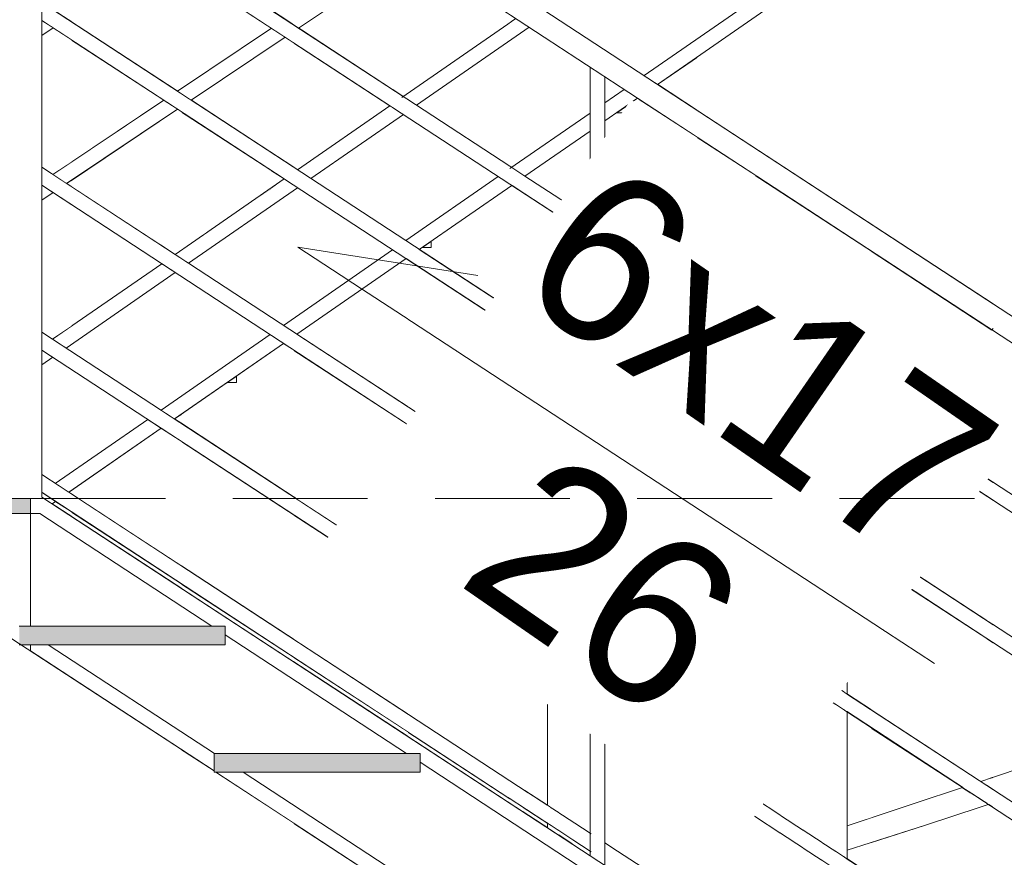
# Model space of a CAD drawing. Header units: centimetres. Extents: x 13236 to 130629, y -361 to 3059.
# Tile 57 of 71: x 76932 to 77063, y 860 to 972. Entities that reach past the tile are written whole.
import ezdxf

# ---------------------------------------------------------------- set-up
doc = ezdxf.new("R2010")
doc.units = ezdxf.units.CM
doc.header["$MEASUREMENT"] = 0
doc.linetypes.add('Przerywana gęsta', pattern=[13.5, 9, -4.5])
doc.linetypes.add('Wipeout_Contour', pattern=[100, 0, -100])
for name, color, linetype, lineweight in [('0_Nr_pióra__1', 7, 'Continuous', 13), ('0_Nr_pióra__103', 7, 'Continuous', 5), ('0_Nr_pióra__7', 7, 'Continuous', 20), ('inw_ściany zewnętrzne_Nr_pióra__61', 251, 'Continuous', 13)]:
    doc.layers.add(name, color=color, linetype=linetype, lineweight=lineweight)
doc.layers.add('inw_schody zewnętrzne', color=7, linetype='Continuous')
doc.styles.add('STYL_AUTOMATYCZNY_1', font='GOTHIC.TTF')

msp = doc.modelspace()

# ---------------------------------------------------------------- wipeouts: each hides what was drawn before it
at = {"linetype": 'Wipeout_Contour', "ltscale": 230976.498746}
msp.add_wipeout([(76985.74, 941.81), (76986.99, 941.81), (76986.99, 942.67)], dxfattribs=at)
at = {"linetype": 'Wipeout_Contour', "ltscale": 307869.877187}
msp.add_wipeout([(76968.64, 991.74), (76953.65, 1001.54), (76953.65, 981.32), (76968.64, 971.52)], dxfattribs=at).dxf.layer = 'inw_schody zewnętrzne'
at = {"linetype": 'Wipeout_Contour', "ltscale": 307771.898022}
msp.add_wipeout([(76938.96, 969.54), (76934.99, 972.13), (76934.99, 952.52), (76938.96, 949.93)], dxfattribs=at).dxf.layer = 'inw_schody zewnętrzne'
at = {"linetype": 'Wipeout_Contour', "ltscale": 539056.313173}
msp.add_wipeout([(76996.08, 934.58), (77009.93, 925.52), (77009.93, 942.13), (77008.42, 943.12), (76997.68, 935.68), (76997.68, 934.82), (76996.43, 934.82)], dxfattribs=at).dxf.layer = 'inw_schody zewnętrzne'
at = {"linetype": 'Wipeout_Contour', "ltscale": 231117.871714}
msp.add_wipeout([(77030.24, 922.31), (77040.25, 922.31), (77030.24, 928.85)], dxfattribs=at).dxf.layer = 'inw_schody zewnętrzne'
at = {"linetype": 'Wipeout_Contour', "ltscale": 230875.967676}
msp.add_wipeout([(76953.65, 919.59), (76952.7, 918.94), (76953.65, 918.32)], dxfattribs=at).dxf.layer = 'inw_schody zewnętrzne'
at = {"linetype": 'Wipeout_Contour', "ltscale": 384673.399628}
msp.add_wipeout([(76924.62, 908.31), (76933.49, 908.31), (76931.99, 908.76), (76931.99, 910.31), (76924.62, 910.31)], dxfattribs=at).dxf.layer = 'inw_schody zewnętrzne'
at = {"linetype": 'Wipeout_Contour', "ltscale": 230832.120683}
msp.add_wipeout([(76938.59, 909.17), (76938.96, 908.93), (76938.96, 909.42)], dxfattribs=at).dxf.layer = 'inw_schody zewnętrzne'
at = {"linetype": 'Wipeout_Contour', "ltscale": 385334.112521}
msp.add_wipeout([(77061.66, 908.31), (77061.11, 908.31), (77061.11, 892.05), (77061.99, 891.48), (77061.99, 908.09)], dxfattribs=at).dxf.layer = 'inw_schody zewnętrzne'
at = {"linetype": 'Wipeout_Contour', "ltscale": 307772.304137}
msp.add_wipeout([(76936.36, 907.62), (76938.96, 905.93), (76938.96, 906.54), (76936.82, 907.94)], dxfattribs=at).dxf.layer = 'inw_schody zewnętrzne'
at = {"linetype": 'Wipeout_Contour', "ltscale": 307865.247409}
msp.add_wipeout([(76953.65, 896.32), (76968.64, 886.52), (76968.64, 887.13), (76953.65, 896.93)], dxfattribs=at).dxf.layer = 'inw_schody zewnętrzne'
at = {"linetype": 'Wipeout_Contour', "ltscale": 308266.278163}
msp.add_wipeout([(77061.11, 870.05), (77061.99, 869.48), (77061.99, 889.09), (77061.11, 889.67)], dxfattribs=at).dxf.layer = 'inw_schody zewnętrzne'
at = {"linetype": 'Wipeout_Contour', "ltscale": 538752.525074}
msp.add_wipeout([(76957.99, 871.98), (76953.65, 874.81), (76953.65, 806.31), (76968.64, 806.31), (76968.64, 865.01), (76958.25, 871.81), (76957.99, 871.81)], dxfattribs=at).dxf.layer = 'inw_schody zewnętrzne'
at = {"linetype": 'Wipeout_Contour', "ltscale": 308265.286362}
msp.add_wipeout([(77061.99, 867.09), (77061.11, 867.67), (77061.11, 848.05), (77061.99, 847.48)], dxfattribs=at).dxf.layer = 'inw_schody zewnętrzne'

# ---------------------------------------------------------------- next in the draw order: wipeouts: each hides what was drawn before it
at = {"linetype": 'Wipeout_Contour', "ltscale": 307772.93243}
msp.add_wipeout([(76934.99, 991.13), (76934.99, 974.52), (76938.96, 971.93), (76938.96, 988.54)], dxfattribs=at).dxf.layer = 'inw_schody zewnętrzne'
at = {"linetype": 'Wipeout_Contour', "ltscale": 307868.820889}
msp.add_wipeout([(76953.65, 962.32), (76968.64, 952.52), (76968.64, 969.13), (76953.65, 978.93)], dxfattribs=at).dxf.layer = 'inw_schody zewnętrzne'
at = {"linetype": 'Wipeout_Contour', "ltscale": 539120.748602}
msp.add_wipeout([(77011.74, 959.81), (76999.5, 951.34), (77014.73, 941.38), (77014.73, 961.6), (77014.53, 961.74), (77012.99, 960.67), (77012.99, 959.81)], dxfattribs=at).dxf.layer = 'inw_schody zewnętrzne'
at = {"linetype": 'Wipeout_Contour', "ltscale": 308174.706818}
msp.add_wipeout([(77045.73, 941.33), (77030.24, 951.46), (77030.24, 931.24), (77045.73, 921.11)], dxfattribs=at).dxf.layer = 'inw_schody zewnętrzne'
at = {"linetype": 'Wipeout_Contour', "ltscale": 384713.036855}
msp.add_wipeout([(76934.99, 930.52), (76936.44, 929.57), (76938.96, 931.31), (76938.96, 947.54), (76934.99, 950.13)], dxfattribs=at).dxf.layer = 'inw_schody zewnętrzne'
at = {"linetype": 'Wipeout_Contour', "ltscale": 384836.070123}
msp.add_wipeout([(76953.65, 899.32), (76968.64, 889.52), (76968.64, 906.13), (76965.31, 908.31), (76953.65, 908.31)], dxfattribs=at).dxf.layer = 'inw_schody zewnętrzne'
at = {"linetype": 'Wipeout_Contour', "ltscale": 308234.009372}
msp.add_wipeout([(77045.73, 899.72), (77045.73, 880.11), (77061.11, 870.05), (77061.11, 889.67)], dxfattribs=at).dxf.layer = 'inw_schody zewnętrzne'
at = {"linetype": 'Wipeout_Contour', "ltscale": 307925.203162}
msp.add_wipeout([(76983.86, 877.18), (76968.64, 887.13), (76968.64, 886.52), (76983.86, 876.57)], dxfattribs=at).dxf.layer = 'inw_schody zewnętrzne'
at = {"linetype": 'Wipeout_Contour', "ltscale": 307923.050902}
msp.add_wipeout([(76968.64, 806.31), (76983.86, 806.31), (76983.86, 855.06), (76968.64, 865.01)], dxfattribs=at).dxf.layer = 'inw_schody zewnętrzne'

# ---------------------------------------------------------------- next in the draw order: wipeouts: each hides what was drawn before it
at = {"linetype": 'Wipeout_Contour', "ltscale": 231055.159635}
msp.add_wipeout([(77011.74, 959.81), (77012.99, 959.81), (77012.99, 960.67)], dxfattribs=at)
at = {"linetype": 'Wipeout_Contour', "ltscale": 307809.950945}
msp.add_wipeout([(76953.65, 978.93), (76938.96, 988.54), (76938.96, 971.93), (76953.65, 962.32)], dxfattribs=at).dxf.layer = 'inw_schody zewnętrzne'
at = {"linetype": 'Wipeout_Contour', "ltscale": 307912.708707}
msp.add_wipeout([(76981.47, 960.74), (76968.64, 969.13), (76968.64, 952.52), (76969.13, 952.2)], dxfattribs=at).dxf.layer = 'inw_schody zewnętrzne'
at = {"linetype": 'Wipeout_Contour', "ltscale": 230892.775885}
msp.add_wipeout([(76953.65, 941.49), (76967.35, 950.97), (76953.65, 959.93)], dxfattribs=at).dxf.layer = 'inw_schody zewnętrzne'
at = {"linetype": 'Wipeout_Contour', "ltscale": 308127.760626}
msp.add_wipeout([(77022.49, 933.92), (77022.49, 922.31), (77030.24, 922.31), (77030.24, 928.85)], dxfattribs=at).dxf.layer = 'inw_schody zewnętrzne'
at = {"linetype": 'Wipeout_Contour', "ltscale": 308234.840743}
msp.add_wipeout([(77045.73, 902.11), (77061.11, 892.05), (77061.11, 908.31), (77045.73, 908.31)], dxfattribs=at).dxf.layer = 'inw_schody zewnętrzne'
at = {"linetype": 'Wipeout_Contour', "ltscale": 307806.339452}
msp.add_wipeout([(76938.96, 906.54), (76938.96, 905.93), (76953.65, 896.32), (76953.65, 896.93)], dxfattribs=at).dxf.layer = 'inw_schody zewnętrzne'
at = {"linetype": 'Wipeout_Contour', "ltscale": 307925.712124}
msp.add_wipeout([(76968.64, 889.52), (76983.86, 879.57), (76983.86, 896.18), (76968.64, 906.13)], dxfattribs=at).dxf.layer = 'inw_schody zewnętrzne'
at = {"linetype": 'Wipeout_Contour', "ltscale": 307985.950208}
msp.add_wipeout([(76983.86, 876.57), (76999.24, 866.51), (76999.24, 867.12), (76983.86, 877.18)], dxfattribs=at).dxf.layer = 'inw_schody zewnętrzne'
at = {"linetype": 'Wipeout_Contour', "ltscale": 308233.011397}
msp.add_wipeout([(77045.73, 877.72), (77045.73, 858.11), (77061.11, 848.05), (77061.11, 867.67)], dxfattribs=at).dxf.layer = 'inw_schody zewnętrzne'

# ---------------------------------------------------------------- next in the draw order: wipeouts: each hides what was drawn before it
at = {"linetype": 'Wipeout_Contour', "ltscale": 384895.650947}
msp.add_wipeout([(76958.25, 871.81), (76983.99, 854.98), (76983.99, 857.31), (76984.04, 857.31), (76961.86, 871.81)], dxfattribs=at)
at = {"linetype": 'Wipeout_Contour', "ltscale": 384918.579642}
msp.add_wipeout([(76983.86, 981.79), (76968.64, 991.74), (76968.64, 971.52), (76983.24, 961.97), (76983.86, 962.4)], dxfattribs=at).dxf.layer = 'inw_schody zewnętrzne'
at = {"linetype": 'Wipeout_Contour', "ltscale": 384767.026445}
msp.add_wipeout([(76938.96, 969.54), (76938.96, 949.93), (76952.78, 940.89), (76953.65, 941.49), (76953.65, 959.93)], dxfattribs=at).dxf.layer = 'inw_schody zewnętrzne'
at = {"linetype": 'Wipeout_Contour', "ltscale": 308128.59564}
msp.add_wipeout([(77030.24, 951.46), (77022.49, 956.53), (77022.49, 936.31), (77030.24, 931.24)], dxfattribs=at).dxf.layer = 'inw_schody zewnętrzne'
at = {"linetype": 'Wipeout_Contour', "ltscale": 230862.686966}
msp.add_wipeout([(76939.9, 908.31), (76953.65, 899.32), (76953.65, 908.31)], dxfattribs=at).dxf.layer = 'inw_schody zewnętrzne'
at = {"linetype": 'Wipeout_Contour', "ltscale": 230952.145655}
msp.add_wipeout([(76968.96, 908.31), (76983.86, 898.57), (76983.86, 908.31)], dxfattribs=at).dxf.layer = 'inw_schody zewnętrzne'
at = {"linetype": 'Wipeout_Contour', "ltscale": 231200.441112}
msp.add_wipeout([(77061.66, 908.31), (77061.11, 908.67), (77061.11, 908.31)], dxfattribs=at).dxf.layer = 'inw_schody zewnętrzne'
at = {"linetype": 'Wipeout_Contour', "ltscale": 308197.038076}
msp.add_wipeout([(77042.49, 901.84), (77042.49, 882.23), (77045.73, 880.11), (77045.73, 899.72)], dxfattribs=at).dxf.layer = 'inw_schody zewnętrzne'
at = {"linetype": 'Wipeout_Contour', "ltscale": 308022.926165}
msp.add_wipeout([(77002.49, 865), (76999.24, 867.12), (76999.24, 866.51), (77002.49, 864.39)], dxfattribs=at).dxf.layer = 'inw_schody zewnętrzne'

# ---------------------------------------------------------------- next in the draw order: wipeouts: each hides what was drawn before it
at = {"linetype": 'Wipeout_Contour', "ltscale": 461707.021553}
msp.add_wipeout([(76933.49, 888), (76957.99, 871.98), (76957.99, 874.31), (76958.04, 874.31), (76935.86, 888.81), (76933.49, 888.81)], dxfattribs=at)
at = {"linetype": 'Wipeout_Contour', "ltscale": 308097.812986}
msp.add_wipeout([(77014.73, 941.38), (77022.49, 936.31), (77022.49, 956.53), (77014.73, 961.6)], dxfattribs=at).dxf.layer = 'inw_schody zewnętrzne'
at = {"linetype": 'Wipeout_Contour', "ltscale": 615737.470526}
msp.add_wipeout([(76959.74, 923.81), (76953.65, 919.59), (76953.65, 918.32), (76968.64, 908.52), (76968.64, 928.13), (76967.27, 929.02), (76960.99, 924.67), (76960.99, 923.81)], dxfattribs=at).dxf.layer = 'inw_schody zewnętrzne'
at = {"linetype": 'Wipeout_Contour', "ltscale": 308197.728234}
msp.add_wipeout([(77045.73, 908.31), (77042.49, 908.31), (77042.49, 904.23), (77045.73, 902.11)], dxfattribs=at).dxf.layer = 'inw_schody zewnętrzne'
at = {"linetype": 'Wipeout_Contour', "ltscale": 308196.033027}
msp.add_wipeout([(77045.73, 877.72), (77042.49, 879.84), (77042.49, 860.23), (77045.73, 858.11)], dxfattribs=at).dxf.layer = 'inw_schody zewnętrzne'

# ---------------------------------------------------------------- next in the draw order: wipeouts: each hides what was drawn before it
at = {"linetype": 'Wipeout_Contour', "ltscale": 230897.850035}
msp.add_wipeout([(76960.99, 924.67), (76959.74, 923.81), (76960.99, 923.81)], dxfattribs=at)
at = {"linetype": 'Wipeout_Contour', "ltscale": 384821.966798}
msp.add_wipeout([(76959.49, 888.81), (76935.86, 888.81), (76958.04, 874.31), (76983.7, 874.31), (76959.49, 890.14)], dxfattribs=at)
at = {"linetype": 'Wipeout_Contour', "ltscale": 231079.744631}
msp.add_wipeout([(77017.19, 963.58), (77022.49, 960.12), (77022.49, 967.25)], dxfattribs=at).dxf.layer = 'inw_schody zewnętrzne'
at = {"linetype": 'Wipeout_Contour', "ltscale": 385117.698355}
msp.add_wipeout([(77014.73, 922.38), (77014.84, 922.31), (77022.49, 922.31), (77022.49, 933.92), (77014.73, 938.99)], dxfattribs=at).dxf.layer = 'inw_schody zewnętrzne'
at = {"linetype": 'Wipeout_Contour', "ltscale": 384901.575848}
msp.add_wipeout([(76968.64, 908.52), (76968.96, 908.31), (76983.86, 908.31), (76983.86, 918.18), (76968.64, 928.13)], dxfattribs=at).dxf.layer = 'inw_schody zewnętrzne'
at = {"linetype": 'Wipeout_Contour', "ltscale": 308235.21238}
msp.add_wipeout([(77045.73, 918.72), (77045.73, 908.31), (77061.11, 908.31), (77061.11, 908.67)], dxfattribs=at).dxf.layer = 'inw_schody zewnętrzne'
at = {"linetype": 'Wipeout_Contour', "ltscale": 230889.273412}
msp.add_wipeout([(76953.65, 908.31), (76965.31, 908.31), (76953.65, 915.93)], dxfattribs=at).dxf.layer = 'inw_schody zewnętrzne'

# ---------------------------------------------------------------- next in the draw order: wipeouts: each hides what was drawn before it
at = {"linetype": 'Wipeout_Contour', "ltscale": 307942.011709}
msp.add_wipeout([(76983.62, 940.34), (76969.05, 930.25), (76983.86, 920.57), (76983.86, 940.18)], dxfattribs=at).dxf.layer = 'inw_schody zewnętrzne'
at = {"linetype": 'Wipeout_Contour', "ltscale": 308198.115207}
msp.add_wipeout([(77045.73, 918.72), (77042.49, 920.84), (77042.49, 908.31), (77045.73, 908.31)], dxfattribs=at).dxf.layer = 'inw_schody zewnętrzne'
at = {"linetype": 'Wipeout_Contour', "ltscale": 461708.54666}
msp.add_wipeout([(76938.96, 909.42), (76938.96, 908.93), (76939.9, 908.31), (76953.65, 908.31), (76953.65, 915.93), (76950.93, 917.71)], dxfattribs=at).dxf.layer = 'inw_schody zewnętrzne'
at = {"linetype": 'Wipeout_Contour', "ltscale": 230983.355488}
msp.add_wipeout([(76998.95, 908.31), (76983.86, 918.18), (76983.86, 908.31)], dxfattribs=at).dxf.layer = 'inw_schody zewnętrzne'

# ---------------------------------------------------------------- next in the draw order: wipeouts: each hides what was drawn before it
at = {"linetype": 'Wipeout_Contour', "ltscale": 308119.545973}
msp.add_wipeout([(76933.49, 925.12), (77114.41, 1050.37), (77112.67, 1051.58), (76933.49, 927.52)], dxfattribs=at)

# ---------------------------------------------------------------- next in the draw order: wipeouts: each hides what was drawn before it
at = {"linetype": 'Wipeout_Contour', "ltscale": 308126.449673}
msp.add_wipeout([(76934.57, 908.79), (76936.36, 907.62), (77115.49, 1031.63), (77115.49, 1034.04)], dxfattribs=at)

# ---------------------------------------------------------------- next in the draw order: wipeouts: each hides what was drawn before it
at = {"linetype": 'Wipeout_Contour', "ltscale": 307797.115637}
msp.add_wipeout([(76952.78, 940.89), (76934.99, 952.52), (76934.99, 950.13), (76951.01, 939.66)], dxfattribs=at)
at = {"linetype": 'Wipeout_Contour', "ltscale": 230823.759382}
msp.add_wipeout([(76934.99, 930.52), (76934.99, 928.56), (76936.44, 929.57)], dxfattribs=at)
at = {"linetype": 'Wipeout_Contour', "ltscale": 308040.442963}
msp.add_wipeout([(77004.01, 922.31), (77004.01, 863.39), (77005.86, 862.18), (77005.86, 922.31)], dxfattribs=at)
at = {"linetype": 'Wipeout_Contour', "ltscale": 308189.338726}
msp.add_wipeout([(77042.1, 838.49), (77042.49, 838.23), (77042.49, 922.31), (77042.1, 922.31)], dxfattribs=at)
at = {"linetype": 'Wipeout_Contour', "ltscale": 230840.833236}
msp.add_wipeout([(76957.7, 891.31), (76933.49, 907.14), (76933.49, 891.31)], dxfattribs=at)

# ---------------------------------------------------------------- next in the draw order: wipeouts: each hides what was drawn before it
at = {"linetype": 'Wipeout_Contour', "ltscale": 307830.580079}
msp.add_wipeout([(76969.13, 952.2), (76934.99, 974.52), (76934.99, 972.13), (76967.35, 950.97)], dxfattribs=at)
at = {"linetype": 'Wipeout_Contour', "ltscale": 307796.501222}
msp.add_wipeout([(76936.04, 929.84), (76936.05, 929.83), (76950.86, 939.76), (76950.85, 939.76)], dxfattribs=at)
at = {"linetype": 'Wipeout_Contour', "ltscale": 308034.492538}
msp.add_wipeout([(77002.87, 864.14), (77004.01, 863.39), (77004.01, 922.31), (77002.87, 922.31)], dxfattribs=at)
at = {"linetype": 'Wipeout_Contour', "ltscale": 308186.305001}
msp.add_wipeout([(77042.1, 922.31), (77040.96, 922.31), (77040.96, 839.23), (77042.1, 838.49)], dxfattribs=at)

# ---------------------------------------------------------------- next in the draw order: wipeouts: each hides what was drawn before it
at = {"linetype": 'Wipeout_Contour', "ltscale": 307859.519642}
msp.add_wipeout([(76934.99, 993.52), (76934.99, 991.13), (76981.47, 960.74), (76983.24, 961.97)], dxfattribs=at)
at = {"linetype": 'Wipeout_Contour', "ltscale": 307863.498532}
msp.add_wipeout([(76952.65, 940.97), (76952.66, 940.97), (76967.47, 950.89), (76967.46, 950.9)], dxfattribs=at)
at = {"linetype": 'Wipeout_Contour', "ltscale": 308031.458996}
msp.add_wipeout([(77002.49, 864.39), (77002.87, 864.14), (77002.87, 922.31), (77002.49, 922.31)], dxfattribs=at)
at = {"linetype": 'Wipeout_Contour', "ltscale": 308180.354108}
msp.add_wipeout([(77039.12, 922.31), (77039.12, 840.44), (77040.96, 839.23), (77040.96, 922.31)], dxfattribs=at)

# ---------------------------------------------------------------- next in the draw order: wipeouts: each hides what was drawn before it
at = {"linetype": 'Wipeout_Contour', "ltscale": 307986.469608}
msp.add_wipeout([(76997.49, 971.03), (76983.61, 961.73), (76983.63, 961.72), (76997.49, 971.01)], dxfattribs=at)
at = {"linetype": 'Wipeout_Contour', "ltscale": 307925.933252}
msp.add_wipeout([(76981.81, 960.52), (76969.27, 952.11), (76969.28, 952.1), (76981.82, 960.51)], dxfattribs=at)
at = {"linetype": 'Wipeout_Contour', "ltscale": 307859.869333}
msp.add_wipeout([(76965.64, 952.09), (76950.83, 942.16), (76952.65, 940.97), (76967.46, 950.9)], dxfattribs=at)
at = {"linetype": 'Wipeout_Contour', "ltscale": 308171.714762}
msp.add_wipeout([(77036.63, 842.06), (77039.12, 840.44), (77039.12, 922.31), (77036.63, 922.31)], dxfattribs=at)
at = {"linetype": 'Wipeout_Contour', "ltscale": 384950.992386}
msp.add_wipeout([(76985.49, 871.81), (76961.86, 871.81), (76984.04, 857.31), (77009.7, 857.31), (76985.49, 873.14)], dxfattribs=at)

# ---------------------------------------------------------------- next in the draw order: wipeouts: each hides what was drawn before it
at = {"linetype": 'Wipeout_Contour', "ltscale": 307922.304393}
msp.add_wipeout([(76979.99, 961.71), (76967.45, 953.3), (76969.27, 952.11), (76981.81, 960.52)], dxfattribs=at)
at = {"linetype": 'Wipeout_Contour', "ltscale": 307806.570927}
msp.add_wipeout([(76953.11, 960.28), (76938.3, 950.35), (76938.31, 950.35), (76953.12, 960.27)], dxfattribs=at)
at = {"linetype": 'Wipeout_Contour', "ltscale": 308160.719008}
msp.add_wipeout([(77033.6, 922.31), (77033.6, 844.05), (77036.63, 842.06), (77036.63, 922.31)], dxfattribs=at)

# ---------------------------------------------------------------- next in the draw order: wipeouts: each hides what was drawn before it
at = {"linetype": 'Wipeout_Contour', "ltscale": 384987.311799}
msp.add_wipeout([(76981.8, 962.92), (76983.61, 961.73), (76997.49, 971.03), (76997.49, 972.88), (76997.07, 973.15)], dxfattribs=at)
at = {"linetype": 'Wipeout_Contour', "ltscale": 307869.010714}
msp.add_wipeout([(76954.92, 961.49), (76954.93, 961.48), (76967.47, 969.89), (76967.46, 969.9)], dxfattribs=at)
at = {"linetype": 'Wipeout_Contour', "ltscale": 308147.789461}
msp.add_wipeout([(77033.6, 922.31), (77030.14, 922.31), (77030.14, 846.31), (77033.6, 844.05)], dxfattribs=at)

# ---------------------------------------------------------------- next in the draw order: wipeouts: each hides what was drawn before it
at = {"linetype": 'Wipeout_Contour', "ltscale": 307932.386037}
msp.add_wipeout([(76969.27, 971.11), (76969.28, 971.1), (76984.55, 981.34), (76984.54, 981.35)], dxfattribs=at)
at = {"linetype": 'Wipeout_Contour', "ltscale": 308133.423069}
msp.add_wipeout([(77030.14, 922.31), (77026.39, 922.31), (77026.39, 848.76), (77030.14, 846.31)], dxfattribs=at)

# ---------------------------------------------------------------- next in the draw order: wipeouts: each hides what was drawn before it
at = {"linetype": 'Wipeout_Contour', "ltscale": 308118.171901}
msp.add_wipeout([(77022.49, 922.31), (77022.49, 851.31), (77026.39, 848.76), (77026.39, 922.31)], dxfattribs=at)

# ---------------------------------------------------------------- next in the draw order: wipeouts: each hides what was drawn before it
at = {"linetype": 'Wipeout_Contour', "ltscale": 308102.622121}
msp.add_wipeout([(77018.58, 922.31), (77018.58, 853.86), (77022.49, 851.31), (77022.49, 922.31)], dxfattribs=at)

# ---------------------------------------------------------------- next in the draw order: wipeouts: each hides what was drawn before it
at = {"linetype": 'Wipeout_Contour', "ltscale": 308087.371271}
msp.add_wipeout([(77014.83, 856.32), (77018.58, 853.86), (77018.58, 922.31), (77014.83, 922.31)], dxfattribs=at)

# ---------------------------------------------------------------- next in the draw order: wipeouts: each hides what was drawn before it
at = {"linetype": 'Wipeout_Contour', "ltscale": 308073.005431}
msp.add_wipeout([(77014.83, 922.31), (77011.37, 922.31), (77011.37, 858.58), (77014.83, 856.32)], dxfattribs=at)

# ---------------------------------------------------------------- next in the draw order: wipeouts: each hides what was drawn before it
at = {"linetype": 'Wipeout_Contour', "ltscale": 1309112.188407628}
msp.add_wipeout([(76933.49, 909.5), (76933.49, 907.14), (76957.7, 891.31), (76959.49, 891.31), (76959.49, 890.14), (76983.7, 874.31), (76985.49, 874.31), (76985.49, 873.14), (77009.7, 857.31), (77011.49, 857.31), (77011.49, 856.14), (77035.7, 840.31), (77037.49, 840.31), (77037.49, 839.14), (77061.7, 823.31), (77063.49, 823.31), (77063.49, 824.5)], dxfattribs=at)

# ---------------------------------------------------------------- next in the draw order: hatches: boundary and pattern name
at = {"layer": '0_Nr_pióra__1', "linetype": 'Continuous'}
msp.add_hatch(color=256, dxfattribs=at).paths.add_polyline_path([(76985.49, 871.81), (76985.49, 874.31), (76957.99, 874.31), (76957.99, 871.81)])

# ---------------------------------------------------------------- next in the draw order: linework, layer by layer
at = {"layer": '0_Nr_pióra__103', "linetype": 'Continuous'}
for p, q in [((76933.49, 906.31), (76818.66, 906.31)), ((76933.49, 906.31), (76933.49, 891.31)), ((76933.49, 888.81), (76933.49, 888)), ((76999.49, 869.35), (77002.49, 867.39)), ((77008.34, 863.56), (76999.49, 869.35)), ((77002.49, 864.39), (77002.49, 865))]:
    msp.add_line(p, q, dxfattribs=at)

# ---------------------------------------------------------------- next in the draw order: wipeouts: each hides what was drawn before it
at = {"linetype": 'Wipeout_Contour', "ltscale": 615516.090652}
msp.add_wipeout([(76931.99, 1015.31), (76931.99, 908.76), (76933.49, 908.31), (76933.49, 927.52), (76934.99, 928.56), (76934.99, 1017.86), (76933.49, 1018.31), (76932.59, 1015.31)], dxfattribs=at)
at = {"linetype": 'Wipeout_Contour', "ltscale": 307929.705983}
msp.add_wipeout([(76950.93, 917.71), (77002.49, 884), (77002.49, 886.39), (76952.7, 918.94)], dxfattribs=at)
at = {"linetype": 'Wipeout_Contour', "ltscale": 308229.81327}
msp.add_wipeout([(77042.49, 904.23), (77042.49, 901.84), (77061.99, 889.09), (77061.99, 891.48)], dxfattribs=at)
at = {"linetype": 'Wipeout_Contour', "ltscale": 308228.801834}
msp.add_wipeout([(77042.49, 882.23), (77042.49, 879.84), (77061.99, 867.09), (77061.99, 869.48)], dxfattribs=at)
at = {"linetype": 'Wipeout_Contour', "ltscale": 231145.554028}
msp.add_wipeout([(77045.58, 862.38), (77042.5, 861.42), (77042.53, 861.4)], dxfattribs=at)

# ---------------------------------------------------------------- next in the draw order: hatches: boundary and pattern name
at = {"layer": '0_Nr_pióra__1', "linetype": 'Continuous'}
for points in [[(76933.49, 906.31), (76933.49, 908.31), (76818.66, 908.31), (76818.66, 906.31)], [(76959.49, 888.81), (76959.49, 891.31), (76931.99, 891.31), (76931.99, 888.81)]]:
    msp.add_hatch(color=256, dxfattribs=at).paths.add_polyline_path(points)

# ---------------------------------------------------------------- next in the draw order: linework, layer by layer
at = {"layer": '0_Nr_pióra__103', "linetype": 'Continuous'}
for p, q in [((76933.49, 908.31), (76818.99, 908.31)), ((76933.49, 908.31), (76933.49, 906.31)), ((77042.49, 904.23), (77061.99, 891.48)), ((77042.49, 901.84), (77061.99, 889.09)), ((77042.49, 882.23), (77042.49, 901.84)), ((77008.18, 882.67), (76999.49, 888.35)), ((77008.18, 880.28), (76999.49, 885.96)), ((77002.49, 867.39), (77002.49, 884))]:
    msp.add_line(p, q, dxfattribs=at)

# ---------------------------------------------------------------- next in the draw order: wipeouts: each hides what was drawn before it
at = {"linetype": 'Wipeout_Contour', "ltscale": 692449.400557}
msp.add_wipeout([(76931, 924.67), (76931.99, 925.33), (76931.99, 1015.7), (76931.84, 1015.8), (76931.99, 1016.01), (76931.99, 1019.29), (76934, 1017.97), (76934, 1036.68), (76931, 1034.67)], dxfattribs=at)
at = {"linetype": 'Wipeout_Contour', "ltscale": 307767.475442}
msp.add_wipeout([(76934.99, 970.13), (76934.99, 970.12), (76936.51, 971.14), (76936.5, 971.14)], dxfattribs=at)
at = {"linetype": 'Wipeout_Contour', "ltscale": 307766.377887}
msp.add_wipeout([(76934.99, 948.13), (76934.99, 948.12), (76936.51, 949.14), (76936.5, 949.14)], dxfattribs=at)
at = {"linetype": 'Wipeout_Contour', "ltscale": 307963.157265}
msp.add_wipeout([(76969.05, 930.25), (76967.27, 929.02), (77002.49, 906), (77002.49, 908.39)], dxfattribs=at)
at = {"linetype": 'Wipeout_Contour', "ltscale": 231199.772257}
msp.add_wipeout([(77061.53, 870.97), (77061.99, 870.68), (77061.99, 871.13)], dxfattribs=at)
at = {"linetype": 'Wipeout_Contour', "ltscale": 385242.933833}
msp.add_wipeout([(77042.49, 861.5), (77042.49, 861.43), (77042.5, 861.42), (77045.58, 862.38), (77045.15, 862.38)], dxfattribs=at)

# ---------------------------------------------------------------- next in the draw order: wipeouts: each hides what was drawn before it
at = {"linetype": 'Wipeout_Contour', "ltscale": 230825.356134}
msp.add_wipeout([(76936.5, 971.14), (76934.99, 972.13), (76934.99, 970.13)], dxfattribs=at)
at = {"linetype": 'Wipeout_Contour', "ltscale": 539284.847334}
msp.add_wipeout([(76997.73, 950.11), (77040.25, 922.31), (77042.49, 922.31), (77042.49, 920.84), (77061.99, 908.09), (77061.99, 910.48), (76999.5, 951.34)], dxfattribs=at)
at = {"linetype": 'Wipeout_Contour', "ltscale": 230824.532537}
msp.add_wipeout([(76934.99, 950.13), (76934.99, 948.13), (76936.5, 949.14)], dxfattribs=at)
at = {"linetype": 'Wipeout_Contour', "ltscale": 231145.0973}
msp.add_wipeout([(77042.49, 862.53), (77042.49, 861.5), (77045.15, 862.38)], dxfattribs=at)

# ---------------------------------------------------------------- next in the draw order: linework, layer by layer
at = {"layer": '0_Nr_pióra__103', "linetype": 'Continuous'}
for p, q in [((77008.18, 924.28), (76999.49, 929.96)), ((77082.38, 878.15), (77009.93, 925.52)), ((77009.93, 925.52), (77014.84, 922.31)), ((77087.77, 872.24), (77010.18, 922.97)), ((77010.18, 922.97), (77011.19, 922.31)), ((77002.49, 922.31), (77002.87, 922.31)), ((77002.49, 886.39), (77002.49, 922.31)), ((77002.87, 922.31), (77004.01, 922.31)), ((77004.01, 922.31), (77005.86, 922.31)), ((77005.86, 922.31), (77008.34, 922.31)), ((77010.18, 922.31), (77011.37, 922.31)), ((77014.83, 922.31), (77018.58, 922.31)), ((77018.58, 922.31), (77022.49, 922.31)), ((77022.49, 922.31), (77026.39, 922.31)), ((77026.39, 922.31), (77030.14, 922.31)), ((77030.14, 922.31), (77033.6, 922.31)), ((77033.6, 922.31), (77036.63, 922.31)), ((77036.63, 922.31), (77039.12, 922.31)), ((77039.12, 922.31), (77040.25, 922.31)), ((77042.49, 920.84), (77061.99, 908.09)), ((77042.49, 904.23), (77042.49, 920.84)), ((77008.18, 904.67), (76999.49, 910.35)), ((77008.18, 902.28), (76999.49, 907.96))]:
    msp.add_line(p, q, dxfattribs=at)

# ---------------------------------------------------------------- next in the draw order: wipeouts: each hides what was drawn before it
at = {"linetype": 'Wipeout_Contour', "ltscale": 307802.942071}
msp.add_wipeout([(76936.48, 951.54), (76938.3, 950.35), (76953.11, 960.28), (76951.29, 961.47)], dxfattribs=at)
at = {"linetype": 'Wipeout_Contour', "ltscale": 307885.53249}
msp.add_wipeout([(76997.49, 870.66), (76934.99, 911.52), (76934.99, 909.13), (76997.49, 868.27)], dxfattribs=at)
at = {"linetype": 'Wipeout_Contour', "ltscale": 308194.06794}
msp.add_wipeout([(77044.24, 865.23), (77042.49, 864.66), (77042.49, 862.53), (77045.15, 862.38)], dxfattribs=at)

# ---------------------------------------------------------------- next in the draw order: linework, layer by layer
at = {"layer": '0_Nr_pióra__103', "linetype": 'Continuous'}
for p, q in [((77042.49, 860.23), (77042.49, 879.84)), ((76957.99, 874.31), (76957.99, 871.81)), ((76985.49, 874.31), (76957.99, 874.31)), ((76985.49, 874.31), (76985.49, 871.81)), ((77009.7, 857.31), (76985.49, 873.14)), ((76985.49, 871.81), (76957.99, 871.81)), ((76983.99, 854.98), (76958.25, 871.81)), ((76984.04, 857.31), (76961.86, 871.81)), ((77008.34, 861.17), (76997.26, 868.42))]:
    msp.add_line(p, q, dxfattribs=at)

# ---------------------------------------------------------------- next in the draw order: wipeouts: each hides what was drawn before it
at = {"linetype": 'Wipeout_Contour', "ltscale": 307865.382192}
msp.add_wipeout([(76965.64, 971.09), (76953.1, 962.68), (76954.92, 961.49), (76967.46, 969.9)], dxfattribs=at)
at = {"linetype": 'Wipeout_Contour', "ltscale": 231158.629517}
msp.add_wipeout([(77045.15, 862.38), (77045.58, 862.38), (77052.95, 864.76)], dxfattribs=at)

# ---------------------------------------------------------------- next in the draw order: wipeouts: each hides what was drawn before it
at = {"linetype": 'Wipeout_Contour', "ltscale": 307928.757843}
msp.add_wipeout([(76982.72, 982.53), (76967.45, 972.3), (76969.27, 971.11), (76984.54, 981.35)], dxfattribs=at)
at = {"linetype": 'Wipeout_Contour', "ltscale": 231164.590143}
msp.add_wipeout([(77052.38, 864.76), (77045.15, 862.38), (77052.95, 864.76)], dxfattribs=at)

# ---------------------------------------------------------------- next in the draw order: wipeouts: each hides what was drawn before it
at = {"linetype": 'Wipeout_Contour', "ltscale": 385085.595769}
msp.add_wipeout([(76934.99, 1017.33), (76934.99, 1013.74), (77061.84, 930.8), (77061.99, 931.01), (77061.99, 934.29)], dxfattribs=at)
at = {"linetype": 'Wipeout_Contour', "ltscale": 231156.697392}
msp.add_wipeout([(77044.24, 865.23), (77045.15, 862.38), (77052.38, 864.76)], dxfattribs=at)

# ---------------------------------------------------------------- next in the draw order: linework, layer by layer
at = {"layer": '0_Nr_pióra__103', "linetype": 'Continuous'}
for p, q in [((77015.4, 964.75), (77118.21, 1035.92)), ((77017.19, 963.58), (77118.8, 1033.92)), ((77008.18, 860.67), (77008.18, 965.89)), ((77010.18, 859.36), (77010.18, 964.58)), ((77017.19, 963.58), (77061.99, 934.29)), ((77010.18, 961.13), (77012.74, 962.91)), ((77010.18, 958.72), (77014.53, 961.74)), ((77014.53, 961.74), (77061.84, 930.8)), ((77011.74, 959.81), (77012.99, 959.81)), ((77012.99, 959.81), (77012.99, 960.67)), ((76999.5, 951.34), (77008.18, 957.34)), ((77008.18, 945.67), (76999.49, 951.35)), ((76999.5, 951.34), (77008.18, 945.67)), ((77008.18, 943.28), (76999.49, 948.96)), ((77087.77, 893.62), (77010.18, 944.36)), ((77010.18, 944.36), (77061.99, 910.48)), ((77087.77, 891.24), (77010.18, 941.97)), ((77010.18, 941.97), (77040.25, 922.31)), ((77008.18, 926.67), (76999.49, 932.35)), ((77061.99, 931.01), (77061.84, 930.8)), ((77087.77, 811.62), (77010.18, 862.36)), ((77042.53, 861.4), (77045.58, 862.38))]:
    msp.add_line(p, q, dxfattribs=at)

# ---------------------------------------------------------------- next in the draw order: wipeouts: each hides what was drawn before it
at = {"linetype": 'Wipeout_Contour', "ltscale": 307886.420537}
msp.add_wipeout([(76997.49, 889.66), (76934.99, 930.52), (76934.99, 928.13), (76997.49, 887.27)], dxfattribs=at)
at = {"linetype": 'Wipeout_Contour', "ltscale": 231162.294922}
msp.add_wipeout([(77051.47, 867.62), (77044.24, 865.23), (77052.38, 864.76)], dxfattribs=at)

# ---------------------------------------------------------------- next in the draw order: linework, layer by layer
at = {"layer": '0_Nr_pióra__103', "linetype": 'Continuous'}
for p, q in [((76933.49, 908.31), (76935.31, 908.31)), ((76936.36, 907.62), (76936.82, 907.94)), ((76936.82, 907.94), (76997.49, 868.27)), ((76933.12, 906.31), (76934.75, 906.31)), ((76957.7, 891.31), (76934.75, 906.31)), ((76959.49, 891.31), (76931.99, 891.31)), ((76959.49, 891.31), (76959.49, 888.81)), ((76957.99, 871.98), (76929.98, 890.29)), ((76983.7, 874.31), (76959.49, 890.14)), ((76959.49, 888.81), (76931.99, 888.81)), ((76958.04, 874.31), (76935.86, 888.81)), ((76999.49, 888.35), (76997.49, 889.66)), ((76999.49, 885.96), (76997.49, 887.27)), ((77042.49, 864.66), (77044.24, 865.23))]:
    msp.add_line(p, q, dxfattribs=at)

# ---------------------------------------------------------------- next in the draw order: wipeouts: each hides what was drawn before it
at = {"linetype": 'Wipeout_Contour', "ltscale": 307887.472253}
msp.add_wipeout([(76997.49, 911.66), (76934.99, 952.52), (76934.99, 950.13), (76997.49, 909.27)], dxfattribs=at)
at = {"linetype": 'Wipeout_Contour', "ltscale": 231180.583934}
msp.add_wipeout([(77060.25, 867.14), (77052.38, 864.76), (77052.95, 864.76)], dxfattribs=at)

# ---------------------------------------------------------------- next in the draw order: linework, layer by layer
at = {"layer": '0_Nr_pióra__103', "linetype": 'Continuous'}
for p, q in [((76934.99, 930.52), (76936.44, 929.57)), ((76997.49, 889.66), (76934.99, 930.52)), ((76950.92, 920.11), (76965.48, 930.19)), ((76969.05, 930.25), (77002.49, 908.39)), ((76997.49, 887.27), (76934.99, 928.13)), ((76952.7, 918.94), (76967.27, 929.02)), ((76967.27, 929.02), (77002.49, 906)), ((76934.99, 926.16), (76936.46, 927.17)), ((76960.99, 923.81), (76960.99, 924.67)), ((76959.74, 923.81), (76960.99, 923.81)), ((76936.8, 910.34), (76949.14, 918.88)), ((76952.7, 918.94), (77002.49, 886.39)), ((76938.59, 909.17), (76950.93, 917.71)), ((76950.93, 917.71), (77002.49, 884)), ((76999.91, 869.07), (76934.99, 911.52)), ((76999.49, 910.35), (76997.49, 911.66)), ((76934.99, 909.08), (76935.03, 909.11)), ((76997.49, 868.27), (76935.03, 909.11)), ((76938.59, 909.17), (76997.49, 870.66)), ((76999.49, 907.96), (76997.49, 909.27))]:
    msp.add_line(p, q, dxfattribs=at)

# ---------------------------------------------------------------- next in the draw order: wipeouts: each hides what was drawn before it
at = {"linetype": 'Wipeout_Contour', "ltscale": 307888.549094}
msp.add_wipeout([(76934.99, 972.13), (76997.49, 931.27), (76997.49, 933.66), (76934.99, 974.52)], dxfattribs=at)
at = {"linetype": 'Wipeout_Contour', "ltscale": 231186.365081}
msp.add_wipeout([(77059.53, 867.14), (77052.38, 864.76), (77060.25, 867.14)], dxfattribs=at)

# ---------------------------------------------------------------- next in the draw order: linework, layer by layer
at = {"layer": '0_Nr_pióra__103', "linetype": 'Continuous'}
for p, q in [((76934.99, 948.12), (76936.51, 949.14)), ((76986.99, 941.81), (76986.99, 942.67)), ((76967.26, 931.42), (76981.83, 941.51)), ((76985.39, 941.57), (77008.18, 926.67)), ((76985.74, 941.81), (76986.99, 941.81)), ((76969.05, 930.25), (76983.62, 940.34)), ((76983.62, 940.34), (77008.18, 924.28)), ((76936.44, 929.57), (76951.01, 939.66)), ((76938.23, 928.4), (76952.8, 938.49)), ((76999.49, 932.35), (76997.49, 933.66)), ((76999.49, 929.96), (76997.49, 931.27))]:
    msp.add_line(p, q, dxfattribs=at)

# ---------------------------------------------------------------- next in the draw order: wipeouts: each hides what was drawn before it
at = {"linetype": 'Wipeout_Contour', "ltscale": 307889.499343}
msp.add_wipeout([(76997.49, 952.66), (76934.99, 993.52), (76934.99, 991.13), (76997.49, 950.27)], dxfattribs=at)
at = {"linetype": 'Wipeout_Contour', "ltscale": 231178.390275}
msp.add_wipeout([(77051.47, 867.62), (77052.38, 864.76), (77059.53, 867.14)], dxfattribs=at)

# ---------------------------------------------------------------- next in the draw order: linework, layer by layer
at = {"layer": '0_Nr_pióra__103', "linetype": 'Continuous'}
for p, q in [((77087.77, 917.43), (76934.99, 1017.33)), ((76934.99, 928.56), (76934.99, 1013.74)), ((77087.77, 913.85), (76934.99, 1013.74)), ((76934.99, 908.52), (76934.99, 1013.74)), ((76934.99, 993.52), (76983.24, 961.97)), ((76997.49, 952.66), (76934.99, 993.52)), ((76934.99, 991.13), (76981.47, 960.74)), ((76997.49, 950.27), (76934.99, 991.13)), ((76969.28, 971.1), (76984.55, 981.34)), ((76934.99, 974.52), (76968.64, 952.52)), ((76997.49, 933.66), (76934.99, 974.52)), ((76934.99, 972.13), (76967.35, 950.97)), ((76997.49, 931.27), (76934.99, 972.13)), ((76983.07, 961.85), (76998.26, 972.37)), ((76934.99, 970.12), (76936.51, 971.14)), ((76953.1, 962.68), (76965.64, 971.09)), ((76985.03, 960.8), (77000.05, 971.2)), ((76954.93, 961.48), (76967.47, 969.89)), ((76936.48, 951.54), (76951.29, 961.47)), ((76938.31, 950.35), (76953.12, 960.27)), ((76969.13, 952.2), (76981.47, 960.74)), ((76970.92, 951.03), (76983.26, 959.57)), ((76997.49, 952.35), (77008.18, 959.75)), ((76934.99, 952.52), (76952.78, 940.89)), ((76997.49, 911.66), (76934.99, 952.52)), ((76999.49, 951.35), (76997.49, 952.66)), ((76952.78, 940.89), (76967.35, 950.97)), ((76983.6, 942.74), (76995.94, 951.28)), ((76934.99, 950.13), (76950.86, 939.76)), ((76997.49, 909.27), (76934.99, 950.13)), ((76954.57, 939.72), (76969.14, 949.8)), ((76985.39, 941.57), (76997.73, 950.11)), ((76999.49, 948.96), (76997.49, 950.27)), ((76997.73, 950.11), (77008.18, 943.28)), ((77045.58, 862.38), (77052.95, 864.76))]:
    msp.add_line(p, q, dxfattribs=at)

# ---------------------------------------------------------------- next in the draw order: wipeouts: each hides what was drawn before it
at = {"linetype": 'Wipeout_Contour', "ltscale": 231183.926891}
msp.add_wipeout([(77051.47, 867.62), (77059.53, 867.14), (77058.64, 870)], dxfattribs=at)

# ---------------------------------------------------------------- next in the draw order: linework, layer by layer
at = {"layer": '0_Nr_pióra__103', "linetype": 'Continuous'}
for p, q in [((77051.47, 867.62), (77057.91, 869.76)), ((77044.24, 865.23), (77051.47, 867.62))]:
    msp.add_line(p, q, dxfattribs=at)

# ---------------------------------------------------------------- next in the draw order: wipeouts: each hides what was drawn before it
at = {"linetype": 'Wipeout_Contour', "ltscale": 308262.987814}
msp.add_wipeout([(77061.99, 867.88), (77059.53, 867.14), (77060.25, 867.14), (77061.99, 867.72)], dxfattribs=at)

# ---------------------------------------------------------------- next in the draw order: wipeouts: each hides what was drawn before it
at = {"linetype": 'Wipeout_Contour', "ltscale": 231197.661468}
msp.add_wipeout([(77061.99, 867.97), (77059.53, 867.14), (77061.99, 867.88)], dxfattribs=at)

# ---------------------------------------------------------------- next in the draw order: wipeouts: each hides what was drawn before it
at = {"linetype": 'Wipeout_Contour', "ltscale": 385326.06148}
msp.add_wipeout([(77059.44, 869.95), (77058.64, 870), (77059.53, 867.14), (77061.99, 867.97), (77061.99, 868.29)], dxfattribs=at)

# ---------------------------------------------------------------- next in the draw order: linework, layer by layer
at = {"layer": '0_Nr_pióra__103', "linetype": 'Continuous'}
for p, q in [((77060.33, 870.57), (77065.34, 872.25)), ((77052.95, 864.76), (77060.25, 867.14)), ((77060.25, 867.14), (77061.35, 867.51))]:
    msp.add_line(p, q, dxfattribs=at)

# ---------------------------------------------------------------- next in the draw order: wipeouts: each hides what was drawn before it
at = {"linetype": 'Wipeout_Contour', "ltscale": 231191.836923}
msp.add_wipeout([(77059.12, 870.16), (77058.64, 870), (77059.44, 869.95)], dxfattribs=at)

# ---------------------------------------------------------------- next in the draw order: linework, layer by layer
at = {"layer": '0_Nr_pióra__103', "linetype": 'Continuous'}
for p, q in [((77091.32, 806.31), (76934.99, 908.52)), ((77087.77, 852.62), (77010.18, 903.36)), ((77087.77, 850.24), (77010.18, 900.97)), ((77042.49, 882.23), (77061.99, 869.48)), ((77087.77, 830.62), (77010.18, 881.36)), ((77042.49, 879.84), (77061.99, 867.09)), ((77087.77, 828.24), (77010.18, 878.97))]:
    msp.add_line(p, q, dxfattribs=at)

# ---------------------------------------------------------------- next in the draw order: wipeouts: each hides what was drawn before it
at = {"linetype": 'Wipeout_Contour', "ltscale": 308105.332969}
msp.add_wipeout([(77013.66, 961.54), (77069.55, 922.84), (77028.18, 863.1), (76972.3, 901.8)], dxfattribs=at).dxf.layer = '0_Nr_pióra__7'

# ---------------------------------------------------------------- next in the draw order: linework, layer by layer
at = {"layer": '0_Nr_pióra__1', "linetype": 'Continuous'}
for p, q in [((77054.15, 886.29), (76969.18, 941.85)), ((76969.18, 941.85), (76993.22, 938.08))]:
    msp.add_line(p, q, dxfattribs=at)
at = {"layer": 'inw_ściany zewnętrzne_Nr_pióra__61', "linetype": 'Przerywana gęsta', "ltscale": 2, "flags": 128}
msp.add_lwpolyline([(76933.49, 908.31), (77867.29, 908.31)], dxfattribs=at)

# ---------------------------------------------------------------- next in the draw order: texts
at = {"layer": '0_Nr_pióra__7', "linetype": 'Continuous', "insert": (77003.66, 887.4), "char_height": 22.5, "attachment_point": 8, "rotation": 325.2967, "line_spacing_factor": 0.963147, "style": 'STYL_AUTOMATYCZNY_1'}
msp.add_mtext('\\A1;{\\pqc;\\fCentury Gothic|b0|i0|c238|p34;6\\fCentury Gothic|b0|i0|c238|p34;x1\\fCentury Gothic|b0|i0|c238|p34;7\\P\\pqc;\\fCentury Gothic|b0|i0|c238|p34;26}', dxfattribs=at)

doc.saveas('drawing.dxf')
